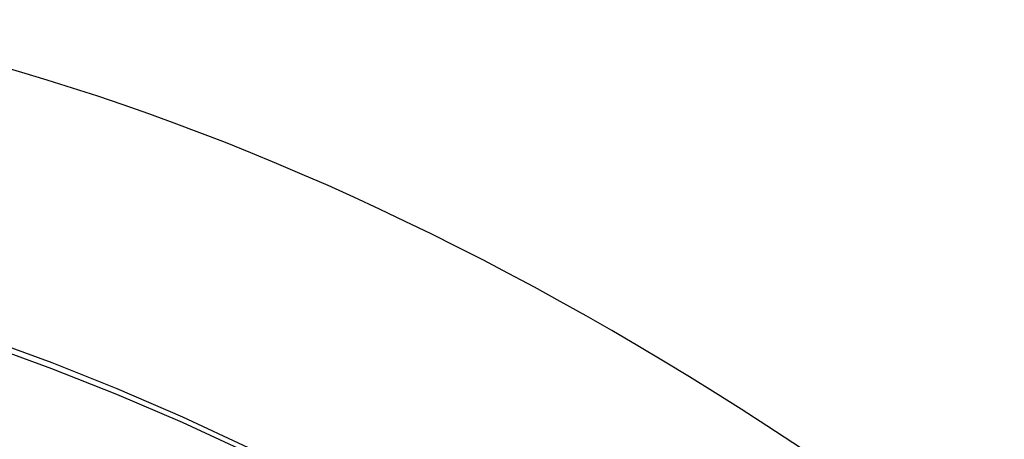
# Model space of a CAD drawing. Header units: inches. Extents: x 23 to 567, y 61 to 264.
# Tile 167 of 256: x 518.469 to 518.835, y 223.538 to 223.694. Entities that reach past the tile are written whole.
import ezdxf

# ---------------------------------------------------------------- set-up
doc = ezdxf.new("R2010")
doc.units = ezdxf.units.IN
doc.header["$MEASUREMENT"] = 0
doc.layers.add('Visible Edges(ANSI)', color=7, linetype='Continuous', lineweight=25)
doc.layers.add('Visible Tangent Edges(ANSI)', color=7, linetype='Continuous', lineweight=25)

msp = doc.modelspace()

# ---------------------------------------------------------------- linework, layer by layer
at = {"layer": 'Visible Edges(ANSI)'}
msp.add_ellipse((518.68914, 222.51742), major_axis=(-0.64961, 1.12515), ratio=0.57735, start_param=5.161526, end_param=5.834048, dxfattribs=at)
at = {"layer": 'Visible Tangent Edges(ANSI)', "flags": 128}
for points in [[(518.8473, 223.33723), (518.82331, 223.35775), (518.79915, 223.3776), (518.77484, 223.39674), (518.75042, 223.41517), (518.72592, 223.43285), (518.70136, 223.44977), (518.67679, 223.46592), (518.65222, 223.48126), (518.62767, 223.49581), (518.60312, 223.50957), (518.57859, 223.52254), (518.55408, 223.53471), (518.52964, 223.54605), (518.50529, 223.55657), (518.48105, 223.56624), (518.45693, 223.57506), (518.43295, 223.58304), (518.40912, 223.59016), (518.38547, 223.59641), (518.362, 223.6018), (518.33874, 223.60631)], [(518.33893, 223.60369), (518.36211, 223.59928), (518.38551, 223.59399), (518.4091, 223.58784), (518.43287, 223.58082), (518.4568, 223.57294), (518.48086, 223.56421), (518.50504, 223.55462), (518.52934, 223.54418), (518.55373, 223.53291), (518.57817, 223.5208), (518.60265, 223.50789), (518.62714, 223.49417), (518.65163, 223.47964), (518.67613, 223.46432), (518.70063, 223.44819), (518.72511, 223.43128), (518.74953, 223.41359), (518.77387, 223.39516), (518.79808, 223.37601), (518.82215, 223.35616), (518.84604, 223.33563)]]:
    msp.add_lwpolyline(points, dxfattribs=at)

doc.saveas('drawing.dxf')
